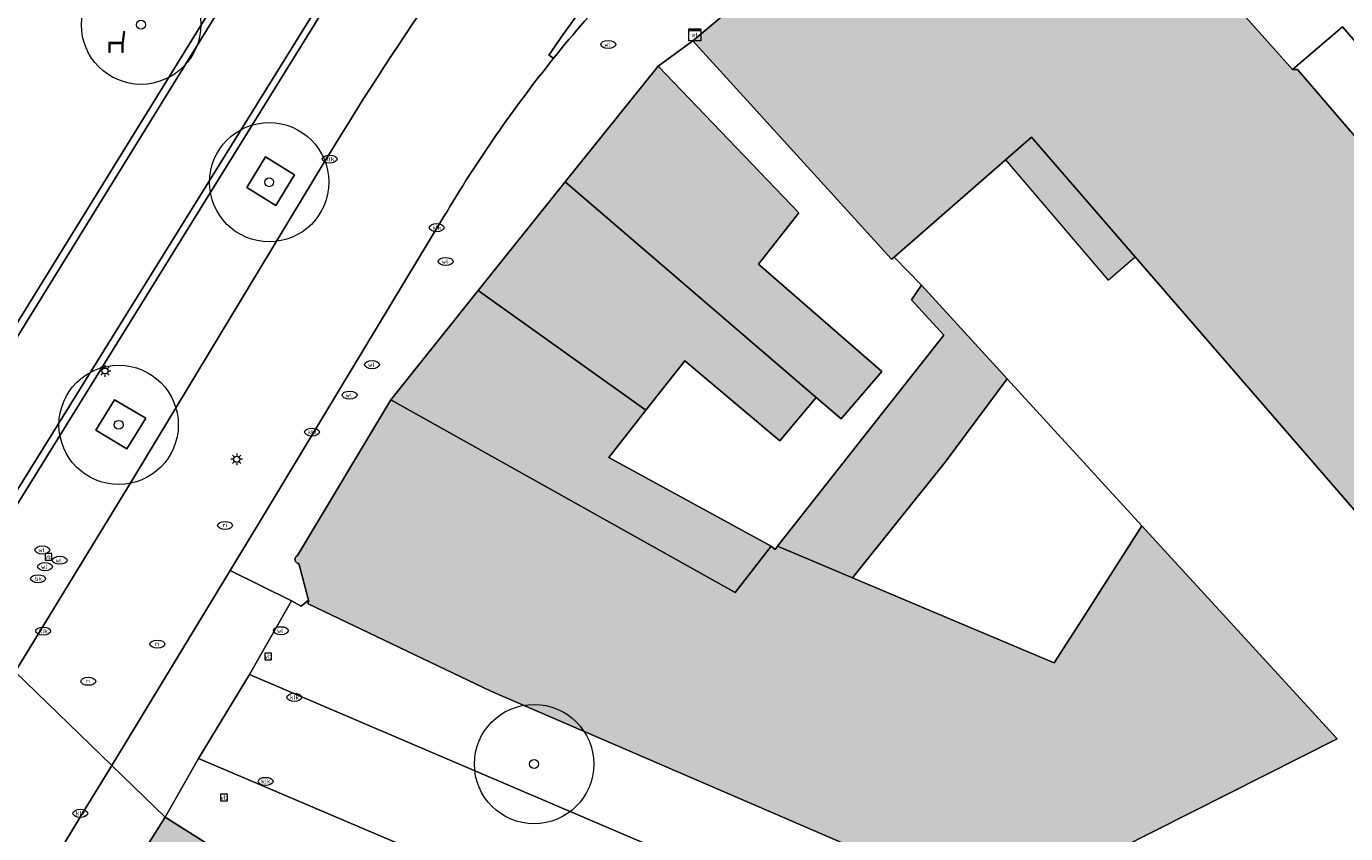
# Model space of a CAD drawing. Header units: metres. Extents: x 187482 to 189800, y 333582 to 335019.
# Tile 250 of 256: x 189142 to 189197, y 334550 to 334584. Entities that reach past the tile are written whole.
import ezdxf
from ezdxf.enums import TextEntityAlignment as Align

# ---------------------------------------------------------------- set-up
doc = ezdxf.new("R2010")
doc.units = ezdxf.units.M
doc.layers.get('0').update_dxf_attribs({"color": 252, "lineweight": 18})
for name, color, linetype, lineweight in [('B-WE-GK-KADEMUUR-GV', 252, 'Continuous', 18), ('B-WE-GR-BOOM-S', 252, 'Continuous', 18), ('B-WE-GR-GROENVOORZIENING-GV', 252, 'Continuous', 18), ('B-WE-IE-MEUBILAIR-S', 252, 'Continuous', 18), ('B-WE-IE-MEUBILAIR_WEGMEUBILAIR-S', 252, 'Continuous', 18), ('B-WE-OG-BEBOUWING-GV', 252, 'Continuous', 18), ('B-WE-OG-BEBOUWING_LUIFEL-GV', 252, 'Continuous', 18), ('B-WE-OG-TERREIN_BEGROEID-GV', 252, 'Continuous', 18), ('B-WE-OG-TERREIN_ERF-GV', 252, 'Continuous', 18), ('B-WE-OG-WATER_BEEK-GV', 252, 'Continuous', 18), ('B-WE-VH-GESLOTENVERHARDING_ASFALT-GV', 252, 'Continuous', 18), ('B-WE-VH-OPENVERHARDING_BETONSTRAATSTEEN-GV', 252, 'Continuous', 18), ('B-WE-VH-OPENVERHARDING_STRAATBAKSTEEN-GV', 252, 'Continuous', 18), ('B-WE-VH-OPENVERHARDING_TEGEL-GV', 252, 'Continuous', 18)]:
    doc.layers.add(name, color=color, linetype=linetype, lineweight=lineweight)
doc.layers.add('B-WE-OG-BEBOUWING-V', color=7, linetype='Continuous', lineweight=18, true_color=0xf0f0f0)
doc.styles.add('NLCS-ISO', font='NLCS-ISO.ttf')

# ---------------------------------------------------------------- blocks, each defined once
blk = doc.blocks.new('SIE-MEUBILAIR_BORD_VERKEER-SO')
blk.add_lwpolyline([(-0.5625, -0.5625), (0.5625, -0.5625), (0.5625, 0.5625), (-0.5625, 0.5625)], close=True)
at = {"style": 'NLCS-ISO'}
blk.add_text('vb', height=0.75, dxfattribs=at).set_placement((0, 0), align=Align.MIDDLE_CENTER)
blk = doc.blocks.new('SIE-MEUBILAIR_KAST_ELEKTRA-SO')
for points in [[(-1, 1), (1, 1), (1, 0.8400000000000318), (-1, 0.8400000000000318)], [(-1, 0.7599999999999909), (1, 0.7599999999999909), (1, -1), (-1, -1)]]:
    blk.add_lwpolyline(points, close=True)
at = {"style": 'NLCS-ISO'}
blk.add_text('et', height=0.75, dxfattribs=at).set_placement((0, 0), align=Align.MIDDLE_CENTER)
blk = doc.blocks.new('SIE-MEUBILAIR_PAAL_LICHTMAST-SO')
for points in [[(-0.625, 0), (-1, 0)], [(-0.7071067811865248, 0.7071067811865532), (-0.4419417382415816, 0.44194173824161)], [(0, 1), (0, 0.625)], [(0.44194173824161, 0.4419417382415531), (0.7071067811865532, 0.7071067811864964)], [(1, 0), (0.625, 0)], [(-0.7071067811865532, -0.7071067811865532), (-0.4419417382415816, -0.44194173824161)], [(0, -0.625), (0, -1)], [(0.4419417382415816, -0.4419417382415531), (0.7071067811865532, -0.7071067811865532)]]:
    blk.add_lwpolyline(points)
blk.add_circle((0, 0), 0.5)
blk = doc.blocks.new('SIE-MEUBILAIR_PUT_WATERLEIDINGPUT-SO')
blk.add_ellipse((0, 0), major_axis=(1.25, 4.517432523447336e-15), ratio=0.5400000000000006)
at = {"style": 'NLCS-ISO'}
blk.add_text('wl', height=0.75, dxfattribs=at).set_placement((-0.1393012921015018, 2.557953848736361e-13), align=Align.MIDDLE_CENTER)
blk = doc.blocks.new('SIE-MEUBILAIR_PUT_KOLK-SO')
blk.add_ellipse((0, 0), major_axis=(1.25, 4.517432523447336e-15), ratio=0.5400000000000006)
at = {"style": 'NLCS-ISO'}
blk.add_text('klk', height=0.75, dxfattribs=at).set_placement((0.0261189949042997, 2.557953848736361e-13), align=Align.MIDDLE_CENTER)
blk = doc.blocks.new('SIE-MEUBILAIR_PUT_RIOOLPUT-SO')
blk.add_ellipse((0, 0), major_axis=(1.25, 4.517432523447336e-15), ratio=0.5400000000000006)
at = {"style": 'NLCS-ISO'}
blk.add_text('ri', height=0.75, dxfattribs=at).set_placement((-0.04478910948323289, 0.06774790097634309), align=Align.MIDDLE_CENTER)
blk = doc.blocks.new('SIE-MEUBILAIR_PUT_BRANDKRAAN-SO')
blk.add_ellipse((0, 0), major_axis=(1.25, 4.517432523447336e-15), ratio=0.5400000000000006)
at = {"style": 'NLCS-ISO'}
blk.add_text('bk', height=0.75, dxfattribs=at).set_placement((0.03192321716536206, -3.410605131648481e-13), align=Align.MIDDLE_CENTER)
blk = doc.blocks.new('SIE-WEG_ZITBANK-SO')
at = {"color": 0, "linetype": 'ByBlock', "lineweight": 18}
blk.add_lwpolyline([(-0.9124999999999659, -1.631292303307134), (-0.9124999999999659, -0.1999999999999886), (1.087500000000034, -0.1999999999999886), (1.087500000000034, -1.631292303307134), (1.287500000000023, -1.631292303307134), (1.287500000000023, -0.2124515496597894), (1.536122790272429, 1.776530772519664), (1.334566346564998, 1.776530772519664), (1.112500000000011, 0), (-1.112499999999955, 0), (-1.112499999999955, -1.631292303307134)], close=True, dxfattribs=at)
blk = doc.blocks.new('SGR-BOOM_GBKN-SO')
at = {"color": 0, "linetype": 'ByBlock', "lineweight": 18}
for radius in [2, 0.15]:
    blk.add_circle((0, 0), radius, dxfattribs=at)

msp = doc.modelspace()

# ---------------------------------------------------------------- hatches: boundary and pattern name
at = {"layer": 'B-WE-OG-BEBOUWING-V'}
h = msp.add_hatch(color=256, dxfattribs=at)
h.dxf.hatch_style = 1
h.paths.add_polyline_path([(189168.028, 334567.452), (189160.992, 334572.458), (189157.334, 334567.883), (189171.765, 334559.81), (189173.277, 334561.749), (189166.47, 334565.468)], flags=16)
h.paths.add_polyline_path([(189206.999, 334536.904), (189206.941, 334536.766), (189216.604, 334532.725), (189218.966, 334538.44), (189218.777, 334538.589), (189220.037, 334541.637), (189221.654, 334540.968), (189222.859, 334542.599), (189223.684, 334544.34), (189224.128, 334546.287), (189224.193, 334547.311), (189222.692, 334547.958), (189223.156, 334549.097), (189219.619, 334553.218), (189219.78, 334553.363), (189216.192, 334557.524), (189216.027, 334557.377), (189215.44, 334558.039), (189215.605, 334558.186), (189212.023, 334562.352), (189211.855, 334562.208), (189209.568, 334564.877), (189210.829, 334565.934), (189210.429, 334566.93), (189209.374, 334568.567), (189208.041, 334570.022), (189206.345, 334571.172), (189205.091, 334570.065), (189202.876, 334572.653), (189203.065, 334572.759), (189199.495, 334576.896), (189199.328, 334576.749), (189198.741, 334577.418), (189198.908, 334577.565), (189195.33, 334581.724), (189195.115, 334581.723), (189192.914, 334584.193), (189194.196, 334585.258), (189193.8, 334586.259), (189192.729, 334587.901), (189191.399, 334589.371), (189189.724, 334590.473), (189188.45, 334589.415), (189187.045, 334591.04), (189186.965, 334591.132), (189186.694, 334590.928), (189186.09, 334591.498), (189184.875, 334592.227), (189184.645, 334592.365), (189183.801, 334592.576), (189182.102, 334592.509), (189181.285, 334592.251), (189180.512, 334591.876), (189176.657, 334588.563), (189176.155, 334589.152), (189175.759, 334588.812), (189175.56, 334588.641), (189176.051, 334588.025), (189169.988, 334582.924), (189178.322, 334573.771), (189178.426, 334573.862), (189184.188, 334578.886), (189211.499, 334547.342), (189209.462, 334542.515), (189209.35, 334542.527)], flags=17)
h.paths.add_polyline_path([(189183.167, 334568.765), (189179.578, 334572.682), (189179.15, 334572.075), (189180.509, 334570.593), (189177.121, 334566.288), (189175.568, 334564.316), (189173.542, 334561.745), (189176.687, 334560.418), (189180.569, 334565.265)], flags=16)
h.paths.add_polyline_path([(189184.188, 334578.886), (189183.093, 334577.931), (189187.39, 334572.902), (189188.527, 334573.874)], flags=16)
h = msp.add_hatch(color=256, dxfattribs=at)
h.dxf.hatch_style = 1
h.paths.add_polyline_path([(189168.028, 334567.452), (189160.992, 334572.458), (189157.334, 334567.883), (189171.765, 334559.81), (189173.277, 334561.749), (189166.47, 334565.468)], flags=16)
h.paths.add_polyline_path([(189183.167, 334568.765), (189179.578, 334572.682), (189179.15, 334572.075), (189180.509, 334570.593), (189177.121, 334566.288), (189175.568, 334564.316), (189173.542, 334561.745), (189176.687, 334560.418), (189180.569, 334565.265)], flags=16)
h.paths.add_polyline_path([(189168.542, 334581.864), (189164.647, 334577.012), (189175.156, 334567.977), (189176.201, 334567.079), (189177.91, 334569.066), (189172.738, 334573.57), (189174.439, 334575.719)], flags=17)
h = msp.add_hatch(color=256, dxfattribs=at)
h.dxf.hatch_style = 1
h.paths.add_polyline_path([(189168.028, 334567.452), (189160.992, 334572.458), (189157.334, 334567.883), (189171.765, 334559.81), (189173.277, 334561.749), (189166.47, 334565.468)], flags=16)
h.paths.add_polyline_path([(189183.167, 334568.765), (189179.578, 334572.682), (189179.15, 334572.075), (189180.509, 334570.593), (189177.121, 334566.288), (189175.568, 334564.316), (189173.542, 334561.745), (189176.687, 334560.418), (189180.569, 334565.265)], flags=16)
h.paths.add_polyline_path([(189164.647, 334577.012), (189160.992, 334572.458), (189168.028, 334567.452), (189169.649, 334569.515), (189173.633, 334566.158), (189175.156, 334567.977)], flags=17)
h = msp.add_hatch(color=256, dxfattribs=at)
h.dxf.hatch_style = 1
h.paths.add_polyline_path([(189168.028, 334567.452), (189160.992, 334572.458), (189157.334, 334567.883), (189171.765, 334559.81), (189173.277, 334561.749), (189166.47, 334565.468)], flags=16)
h.paths.add_polyline_path([(189153.889, 334559.487), (189153.879, 334559.333), (189161.532, 334555.672), (189182.976, 334546.42), (189186.301, 334548.232), (189187.366, 334548.813), (189187.831, 334549.048), (189196.989, 334553.679), (189188.809, 334562.607), (189186.44, 334558.903), (189185.13, 334556.855), (189184.358, 334557.181), (189176.687, 334560.418), (189173.542, 334561.745), (189173.439, 334561.615), (189173.277, 334561.749), (189171.765, 334559.81), (189157.334, 334567.883), (189153.425, 334561.353), (189153.391, 334561.334), (189153.362, 334561.308), (189153.34, 334561.277), (189153.326, 334561.241), (189153.32, 334561.203), (189153.322, 334561.165), (189153.329, 334561.137), (189153.341, 334561.111), (189153.358, 334561.087), (189153.378, 334561.066), (189153.41, 334561.044), (189153.445, 334561.03), (189153.483, 334561.024)], flags=17)
h.paths.add_polyline_path([(189183.167, 334568.765), (189179.578, 334572.682), (189179.15, 334572.075), (189180.509, 334570.593), (189177.121, 334566.288), (189175.568, 334564.316), (189173.542, 334561.745), (189176.687, 334560.418), (189180.569, 334565.265)], flags=16)
h = msp.add_hatch(color=256, dxfattribs=at)
h.dxf.hatch_style = 1
h.paths.add_polyline_path([(189161.786, 334538.172), (189164.699, 334536.929), (189167.128, 334542.814), (189164.275, 334544.051)], flags=16)
h.paths.add_polyline_path([(189147.88, 334550.396), (189144.413, 334544.903), (189152.604, 334539.796), (189153.74, 334541.6), (189156.449, 334540.446), (189161.786, 334538.172), (189164.275, 334544.051), (189158.51, 334546.552), (189157.228, 334544.501)], flags=17)

# ---------------------------------------------------------------- linework, layer by layer
at = {"layer": 'B-WE-GK-KADEMUUR-GV', "flags": 128}
for points in [[(189168.596, 334607.127), (189168.385, 334607.335), (189154.299, 334591.539), (189150.373, 334585.185), (189135.657, 334561.369), (189135.919, 334561.209), (189154.562, 334591.38)], [(189138.827, 334559.523), (189139.094, 334559.342), (189157.654, 334589.3), (189171.566, 334603.882), (189171.298, 334604.065), (189157.459, 334589.509)]]:
    msp.add_lwpolyline(points, close=True, dxfattribs=at)
at = {"layer": 'B-WE-GR-GROENVOORZIENING-GV', "flags": 128}
for points in [[(189152.524, 334576.019), (189153.304, 334577.304), (189152.081, 334578.06), (189151.301, 334576.775)], [(189144.973, 334566.606), (189146.278, 334565.829), (189147.069, 334567.109), (189145.764, 334567.886)]]:
    msp.add_lwpolyline(points, close=True, dxfattribs=at)
at = {"layer": 'B-WE-OG-BEBOUWING-GV', "flags": 128}
for points in [[(189176.051, 334588.025), (189169.988, 334582.924), (189178.322, 334573.771), (189178.426, 334573.862), (189184.188, 334578.886), (189211.499, 334547.342)], [(189198.908, 334577.565), (189195.33, 334581.724), (189195.115, 334581.723), (189192.914, 334584.193)], [(189187.831, 334549.048), (189196.989, 334553.679), (189188.809, 334562.607), (189186.44, 334558.903), (189185.13, 334556.855), (189184.358, 334557.181), (189176.687, 334560.418), (189173.542, 334561.745), (189173.439, 334561.615), (189173.277, 334561.749), (189171.765, 334559.81), (189157.334, 334567.883), (189153.425, 334561.353), (189153.391, 334561.334), (189153.362, 334561.308), (189153.34, 334561.277), (189153.326, 334561.241), (189153.32, 334561.203), (189153.322, 334561.165), (189153.329, 334561.137), (189153.341, 334561.111), (189153.358, 334561.087), (189153.378, 334561.066), (189153.41, 334561.044), (189153.445, 334561.03), (189153.483, 334561.024), (189153.889, 334559.487), (189153.879, 334559.333), (189161.532, 334555.672), (189182.976, 334546.42)]]:
    msp.add_lwpolyline(points, dxfattribs=at)
for points in [[(189168.542, 334581.864), (189164.647, 334577.012), (189175.156, 334567.977), (189176.201, 334567.079), (189177.91, 334569.066), (189172.738, 334573.57), (189174.439, 334575.719)], [(189164.647, 334577.012), (189160.992, 334572.458), (189168.028, 334567.452), (189169.649, 334569.515), (189173.633, 334566.158), (189175.156, 334567.977)], [(189168.028, 334567.452), (189160.992, 334572.458), (189157.334, 334567.883), (189171.765, 334559.81), (189173.277, 334561.749), (189166.47, 334565.468)], [(189183.167, 334568.765), (189179.578, 334572.682), (189179.15, 334572.075), (189180.509, 334570.593), (189177.121, 334566.288), (189175.568, 334564.316), (189173.542, 334561.745), (189176.687, 334560.418), (189180.569, 334565.265)], [(189147.88, 334550.396), (189144.413, 334544.903), (189152.604, 334539.796), (189153.74, 334541.6), (189156.449, 334540.446), (189161.786, 334538.172), (189164.275, 334544.051), (189158.51, 334546.552), (189157.228, 334544.501)]]:
    msp.add_lwpolyline(points, close=True, dxfattribs=at)
at = {"layer": 'B-WE-OG-BEBOUWING_LUIFEL-GV', "flags": 128}
msp.add_lwpolyline([(189184.188, 334578.886), (189183.093, 334577.931), (189187.39, 334572.902), (189188.527, 334573.874)], close=True, dxfattribs=at)
at = {"layer": 'B-WE-OG-TERREIN_BEGROEID-GV', "flags": 128}
msp.add_lwpolyline([(189135.657, 334561.369), (189150.373, 334585.185), (189154.299, 334591.539), (189168.385, 334607.335), (189166.612, 334608.524), (189166.273, 334607.947), (189166.085, 334608.041), (189154.091, 334614.037), (189150.657, 334615.754), (189147.677, 334611.939), (189150.977, 334609.463), (189150.109, 334608.148), (189146.634, 334610.622), (189130.929, 334590.602)], dxfattribs=at)
at = {"layer": 'B-WE-OG-TERREIN_ERF-GV', "flags": 128}
for points in [[(189210.829, 334565.934), (189211.742, 334566.716), (189197.213, 334583.505), (189195.115, 334581.723), (189195.33, 334581.724), (189198.908, 334577.565), (189198.741, 334577.418), (189199.328, 334576.749), (189199.495, 334576.896), (189203.065, 334572.759), (189202.876, 334572.653), (189205.091, 334570.065), (189206.345, 334571.172), (189208.041, 334570.022), (189209.374, 334568.567), (189210.429, 334566.93)], [(189169.988, 334582.924), (189168.542, 334581.864), (189174.439, 334575.719), (189172.738, 334573.57), (189177.91, 334569.066), (189176.201, 334567.079), (189175.156, 334567.977), (189173.633, 334566.158), (189169.649, 334569.515), (189168.028, 334567.452), (189166.47, 334565.468), (189173.277, 334561.749), (189173.439, 334561.615), (189173.542, 334561.745), (189175.568, 334564.316), (189177.121, 334566.288), (189180.509, 334570.593), (189179.15, 334572.075), (189179.578, 334572.682), (189178.426, 334573.862), (189178.322, 334573.771)], [(189186.301, 334548.232), (189188.044, 334545.176), (189189.66, 334545.982), (189190.07, 334546.186), (189195.324, 334549.145), (189202.376, 334541.316), (189201.496, 334539.245), (189206.999, 334536.904), (189209.35, 334542.527), (189209.462, 334542.515), (189211.499, 334547.342), (189184.188, 334578.886), (189178.426, 334573.862), (189179.578, 334572.682), (189183.167, 334568.765), (189188.809, 334562.607), (189196.989, 334553.679), (189187.831, 334549.048), (189187.366, 334548.813)], [(189183.167, 334568.765), (189180.569, 334565.265), (189176.687, 334560.418), (189184.358, 334557.181), (189185.13, 334556.855), (189186.44, 334558.903), (189188.809, 334562.607)]]:
    msp.add_lwpolyline(points, close=True, dxfattribs=at)
at = {"layer": 'B-WE-OG-WATER_BEEK-GV', "flags": 128}
msp.add_lwpolyline([(189171.298, 334604.065), (189171.398, 334604.376), (189171.268, 334604.675), (189168.596, 334607.127), (189154.562, 334591.38), (189135.919, 334561.209), (189136.357, 334560.958), (189138.419, 334559.761), (189138.827, 334559.523), (189157.459, 334589.509)], close=True, dxfattribs=at)
at = {"layer": 'B-WE-VH-GESLOTENVERHARDING_ASFALT-GV'}
for points in [[(189172.53, 334593.044, 0.03586227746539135), (189163.959, 334582.328)], [(189164.156, 334582.192, -0.03586766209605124), (189169.648, 334588.103)]]:
    msp.add_lwpolyline(points, format="xyb", dxfattribs=at)
at = {"layer": 'B-WE-VH-GESLOTENVERHARDING_ASFALT-GV', "flags": 128}
msp.add_lwpolyline([(189163.959, 334582.328), (189164.156, 334582.192)], dxfattribs=at)
at = {"layer": 'B-WE-VH-OPENVERHARDING_BETONSTRAATSTEEN-GV', "flags": 128}
for points in [[(189153.889, 334559.487), (189153.577, 334559.229), (189153.169, 334559.459), (189151.408, 334556.377), (189214.441, 334529.452)], [(189217.397, 334529.975), (189219.065, 334531.448), (189217.519, 334532.443), (189216.604, 334532.725), (189206.941, 334536.766), (189206.999, 334536.904), (189201.496, 334539.245), (189201.23, 334538.619), (189192.905, 334542.156), (189182.976, 334546.42), (189161.532, 334555.672), (189153.879, 334559.333), (189153.889, 334559.487)], [(189214.441, 334529.452), (189151.408, 334556.377), (189149.277, 334552.859), (189224.427, 334520.873)], [(189224.427, 334520.873), (189149.277, 334552.859), (189147.88, 334550.396), (189157.228, 334544.501), (189158.51, 334546.552), (189164.275, 334544.051), (189167.128, 334542.814), (189170.093, 334541.528), (189180.295, 334537.097), (189186.354, 334534.462), (189191.989, 334532.012), (189198.82, 334529.041), (189199.502, 334530.157), (189203.449, 334528.241), (189207.16, 334526.439), (189211.397, 334524.382), (189215.882, 334522.389), (189220.671, 334520.273), (189220.933, 334520.624), (189223.631, 334519.501), (189225.094, 334518.991), (189226.633, 334518.815), (189229.051, 334519.196), (189230.248, 334519.549)]]:
    msp.add_lwpolyline(points, dxfattribs=at)
at = {"layer": 'B-WE-VH-OPENVERHARDING_STRAATBAKSTEEN-GV', "flags": 128}
for points in [[(189171.566, 334603.882), (189157.654, 334589.3), (189139.094, 334559.342)], [(189159.563, 334575.559), (189151.788, 334562.69), (189150.603, 334560.737), (189153.169, 334559.459), (189153.577, 334559.229), (189153.889, 334559.487), (189153.483, 334561.024), (189153.445, 334561.03), (189153.41, 334561.044), (189153.378, 334561.066), (189153.358, 334561.087), (189153.341, 334561.111), (189153.329, 334561.137), (189153.322, 334561.165), (189153.32, 334561.203), (189153.326, 334561.241), (189153.34, 334561.277), (189153.362, 334561.308), (189153.391, 334561.334), (189153.425, 334561.353), (189157.334, 334567.883), (189160.992, 334572.458), (189164.647, 334577.012), (189168.542, 334581.864), (189169.988, 334582.924), (189176.051, 334588.025)], [(189164.156, 334582.192), (189163.959, 334582.328)], [(189139.094, 334559.342), (189138.918, 334559.065), (189141.59, 334556.48), (189146.61, 334564.701), (189154.528, 334577.806)], [(189154.528, 334577.806), (189146.61, 334564.701), (189141.59, 334556.48), (189145.643, 334552.56), (189150.603, 334560.737), (189151.788, 334562.69), (189159.563, 334575.559)]]:
    msp.add_lwpolyline(points, dxfattribs=at)
at = {"layer": 'B-WE-VH-OPENVERHARDING_STRAATBAKSTEEN-GV'}
for points in [[(189163.959, 334582.328, -0.03586227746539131), (189172.53, 334593.044)], [(189164.187, 334591.8, 0.02980437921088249), (189154.528, 334577.806)], [(189154.528, 334577.806, -0.02980437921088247), (189164.187, 334591.8)], [(189169.648, 334588.103, 0.03586766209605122), (189164.156, 334582.192)], [(189164.156, 334582.192, 0.0357932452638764), (189159.563, 334575.559)], [(189159.563, 334575.559, -0.0357932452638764), (189164.156, 334582.192)]]:
    msp.add_lwpolyline(points, format="xyb", dxfattribs=at)
at = {"layer": 'B-WE-VH-OPENVERHARDING_STRAATBAKSTEEN-GV', "flags": 128}
for points in [[(189152.081, 334578.06), (189153.304, 334577.304), (189152.524, 334576.019), (189151.301, 334576.775)], [(189147.069, 334567.109), (189146.278, 334565.829), (189144.973, 334566.606), (189145.764, 334567.886)], [(189149.277, 334552.859), (189151.408, 334556.377), (189153.169, 334559.459), (189150.603, 334560.737), (189145.643, 334552.56), (189147.88, 334550.396)], [(189145.643, 334552.56), (189141.59, 334556.48), (189140.994, 334555.504), (189134.217, 334544.323), (189134.094, 334544.117), (189138.246, 334540.402), (189144.563, 334550.781)], [(189147.88, 334550.396), (189145.643, 334552.56), (189144.563, 334550.781), (189138.246, 334540.402), (189140.051, 334538.686), (189140.734, 334539.824), (189141.077, 334539.618), (189144.413, 334544.903)]]:
    msp.add_lwpolyline(points, close=True, dxfattribs=at)
at = {"layer": 'B-WE-VH-OPENVERHARDING_TEGEL-GV', "flags": 128}
msp.add_lwpolyline([(189181.724, 334599.199), (189180.254, 334597.823), (189180.515, 334597.55), (189180.438, 334597.477), (189182.75, 334594.849), (189183.33, 334595.345), (189183.967, 334594.603), (189183.387, 334594.108), (189184.938, 334592.317), (189184.875, 334592.227), (189186.09, 334591.498), (189186.694, 334590.928), (189186.965, 334591.132), (189187.045, 334591.04), (189189.078, 334592.826), (189195.006, 334586.006), (189194.196, 334585.258), (189192.914, 334584.193), (189195.115, 334581.723), (189197.213, 334583.505), (189211.742, 334566.716)], dxfattribs=at)

# ---------------------------------------------------------------- block references
at = {"layer": 'B-WE-GR-BOOM-S', "xscale": 1.25, "yscale": 1.25, "zscale": 1.25}
for p in [(189146.87, 334583.6), (189152.239, 334577), (189145.932, 334566.834), (189163.34, 334552.62)]:
    msp.add_blockref('SGR-BOOM_GBKN-SO', p, dxfattribs=at)
at = {"layer": 'B-WE-IE-MEUBILAIR-S', "xscale": 0.25, "yscale": 0.25, "zscale": 0.25}
for name, p in [('SIE-MEUBILAIR_PUT_WATERLEIDINGPUT-SO', (189166.446, 334582.772)), ('SIE-MEUBILAIR_KAST_ELEKTRA-SO', (189170.075, 334583.172)), ('SIE-MEUBILAIR_PUT_KOLK-SO', (189154.774, 334577.969)), ('SIE-MEUBILAIR_PUT_KOLK-SO', (189159.259, 334575.095)), ('SIE-MEUBILAIR_PUT_WATERLEIDINGPUT-SO', (189159.637, 334573.679)), ('SIE-MEUBILAIR_PAAL_LICHTMAST-SO', (189145.359, 334569.089)), ('SIE-MEUBILAIR_PUT_WATERLEIDINGPUT-SO', (189156.55, 334569.355)), ('SIE-MEUBILAIR_PUT_WATERLEIDINGPUT-SO', (189155.609, 334568.081)), ('SIE-MEUBILAIR_PUT_KOLK-SO', (189154.035, 334566.53)), ('SIE-MEUBILAIR_PAAL_LICHTMAST-SO', (189150.878, 334565.389)), ('SIE-MEUBILAIR_PUT_RIOOLPUT-SO', (189150.391, 334562.62)), ('SIE-MEUBILAIR_PUT_WATERLEIDINGPUT-SO', (189142.736, 334561.589)), ('SIE-MEUBILAIR_BORD_VERKEER-SO', (189142.987, 334561.306)), ('SIE-MEUBILAIR_PUT_WATERLEIDINGPUT-SO', (189143.461, 334561.16)), ('SIE-MEUBILAIR_PUT_WATERLEIDINGPUT-SO', (189142.845, 334560.891)), ('SIE-MEUBILAIR_PUT_BRANDKRAAN-SO', (189142.556, 334560.386)), ('SIE-MEUBILAIR_PUT_KOLK-SO', (189142.768, 334558.192)), ('SIE-MEUBILAIR_PUT_WATERLEIDINGPUT-SO', (189152.729, 334558.208)), ('SIE-MEUBILAIR_PUT_RIOOLPUT-SO', (189147.557, 334557.646)), ('SIE-MEUBILAIR_BORD_VERKEER-SO', (189152.198, 334557.13)), ('SIE-MEUBILAIR_PUT_RIOOLPUT-SO', (189144.659, 334556.088)), ('SIE-MEUBILAIR_PUT_KOLK-SO', (189153.295, 334555.417)), ('SIE-MEUBILAIR_PUT_KOLK-SO', (189152.088, 334551.895)), ('SIE-MEUBILAIR_BORD_VERKEER-SO', (189150.346, 334551.215)), ('SIE-MEUBILAIR_PUT_KOLK-SO', (189144.324, 334550.556))]:
    msp.add_blockref(name, p, dxfattribs=at)
at = {"layer": 'B-WE-IE-MEUBILAIR_WEGMEUBILAIR-S', "xscale": 0.25, "yscale": 0.25, "zscale": 0.25}
msp.add_blockref('SIE-WEG_ZITBANK-SO', (189145.8, 334582.856), dxfattribs=at)

doc.saveas('drawing.dxf')
